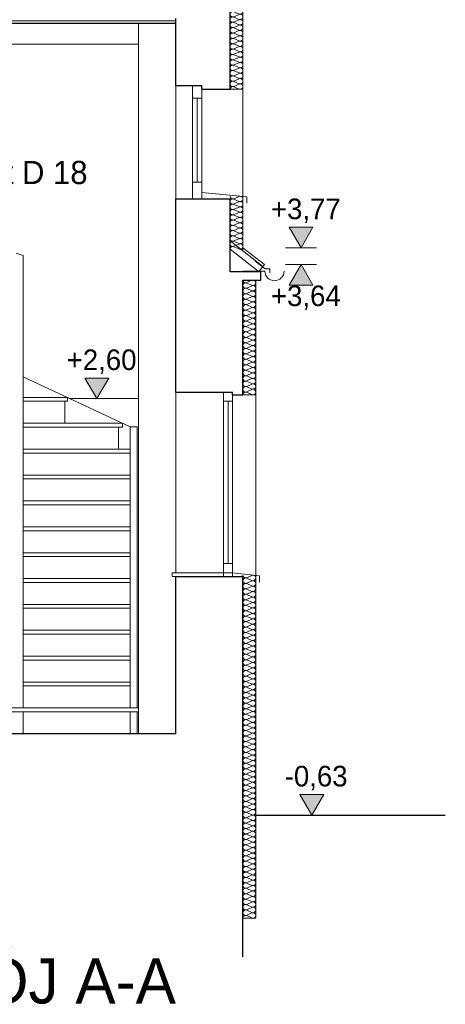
# Model space of a CAD drawing. Extents: x -623047 to -259286, y -27077 to 153279.
# Tile 4 of 190: x -606392 to -603088, y -14428 to -6790. Entities that reach past the tile are written whole.
import ezdxf

# ---------------------------------------------------------------- set-up
doc = ezdxf.new("R2010")
doc.units = 0
doc.header["$MEASUREMENT"] = 0
for name, color, linetype, lineweight in [('0_Nr_Pióra__21', 7, 'Continuous', 9), ('0_Nr_Pióra__5', 7, 'Continuous', 13), ('Arch opisy_Nr_Pióra__21', 7, 'Continuous', 9), ('INWENT BALUSTRADY_Nr_Pióra__21', 7, 'Continuous', 9), ('INWENT DACH_Nr_Pióra__21', 7, 'Continuous', 9), ('INWENT KONST. DREWNIANA_Nr_Pióra__1', 7, 'Continuous', 25), ('INWENT KONST. DREWNIANA_Nr_Pióra__21', 7, 'Continuous', 9), ('INWENT OPISY_Nr_Pióra__21', 7, 'Continuous', 9), ('INWENT RURY SPUSTOWE_Nr_Pióra__21', 7, 'Continuous', 9), ('INWENT TEREN_Nr_Pióra__1', 7, 'Continuous', 25), ('INWENT WYMIARY_Nr_Pióra__21', 7, 'Continuous', 9), ('INWENT. OKNA_Nr_Pióra__5', 7, 'Continuous', 13), ('INWENT.ŚCIANY_Nr_Pióra__1', 7, 'Continuous', 25), ('INWENT.ŚCIANY_Nr_Pióra__21', 7, 'Continuous', 9), ('Istniejące schody_Nr_Pióra__21', 7, 'Continuous', 9)]:
    doc.layers.add(name, color=color, linetype=linetype, lineweight=lineweight)
doc.layers.add('Inwent Izolacje', color=7, linetype='Continuous')
doc.layers.add('INWENT WYMIARY', color=7, linetype='Continuous')
for name, color, linetype, lineweight, true_color in [('Inwent Izolacje_Nr_Pióra__2', 7, 'Continuous', 13, 0x7f7f7f), ('INWENT.ŚCIANY_Nr_Pióra__3', 7, 'Continuous', 13, 0xff6600), ('Istniejące schody_Nr_Pióra__102', 7, 'Continuous', 9, 0xb4b4b4)]:
    doc.layers.add(name, color=color, linetype=linetype, lineweight=lineweight, true_color=true_color)
doc.styles.add('GENERATED_STYLE_2', font='txt')
doc.styles.add('GENERATED_STYLE_4', font='txt')
doc.styles.add('GENERATED_STYLE_6', font='txt')
doc.dimstyles.new('GENERATED_STYLE__5', dxfattribs={"dimtxt": 160.000002, "dimasz": 110.144928, "dimexe": 0.18, "dimexo": 40, "dimgap": 0.09, "dimtad": 1, "dimtih": 1, "dimtoh": 1, "dimdec": 0, "dimzin": 0, "dimdsep": 46, "dimtxsty": 'GENERATED_STYLE_2', "dimblk": 'ARROWHEAD_5', "dimblk1": 'ARROWHEAD_5', "dimblk2": 'ARROWHEAD_5', "dimcen": 0.09, "dimclrd": 7, "dimclre": 7, "dimclrt": 7, "dimazin": 0, "dimtfac": 1, "dimtdec": 4, "dimtmove": 2, "dimatfit": 3, "dimfxl": 0, "dimtolj": 1, "dimtzin": 0, "dimarcsym": 0})

# ---------------------------------------------------------------- blocks, each defined once
blk = doc.blocks.new('Izolacja cieplna 14_88', base_point=(-604659, -12959.6))
at = {"layer": 'Inwent Izolacje_Nr_Pióra__2', "linetype": 'Continuous'}
for p, q in [((-604588.8, -12961.4), (-604629.2, -12978.9)), ((-604629.2, -12982.4), (-604588.8, -13000)), ((-604588.8, -13003.5), (-604629.2, -13021)), ((-604629.2, -13024.5), (-604588.8, -13042.1)), ((-604588.8, -13045.6), (-604629.2, -13063.1)), ((-604629.2, -13066.6), (-604588.8, -13084.2)), ((-604588.8, -13087.7), (-604629.2, -13105.2)), ((-604629.2, -13108.8), (-604588.8, -13126.3)), ((-604588.8, -13129.8), (-604629.2, -13147.3)), ((-604629.2, -13150.9), (-604588.8, -13168.4)), ((-604588.8, -13171.9), (-604629.2, -13189.4)), ((-604629.2, -13193), (-604588.8, -13210.5)), ((-604588.8, -13214), (-604629.2, -13231.5)), ((-604629.2, -13235.1), (-604588.8, -13252.6)), ((-604588.8, -13256.1), (-604629.2, -13273.6)), ((-604629.2, -13277.2), (-604588.8, -13294.7)), ((-604588.8, -13298.2), (-604629.2, -13315.7)), ((-604629.2, -13319.3), (-604588.8, -13336.8)), ((-604588.8, -13340.3), (-604629.2, -13357.8)), ((-604629.2, -13361.4), (-604588.8, -13378.9)), ((-604588.8, -13382.4), (-604629.2, -13400)), ((-604629.2, -13403.5), (-604588.8, -13421)), ((-604588.8, -13424.5), (-604629.2, -13442.1)), ((-604629.2, -13445.6), (-604588.8, -13463.1)), ((-604588.8, -13466.6), (-604629.2, -13484.2)), ((-604629.2, -13487.7), (-604588.8, -13505.2)), ((-604588.8, -13508.8), (-604629.2, -13526.3)), ((-604629.2, -13529.8), (-604588.8, -13547.3)), ((-604588.8, -13550.9), (-604629.2, -13568.4)), ((-604629.2, -13571.9), (-604588.8, -13589.4)), ((-604588.8, -13593), (-604629.2, -13610.5)), ((-604629.2, -13614), (-604588.8, -13631.5)), ((-604588.8, -13635.1), (-604629.2, -13652.6)), ((-604629.2, -13656.1), (-604588.8, -13673.6)), ((-604588.8, -13677.2), (-604629.2, -13694.7)), ((-604629.2, -13698.2), (-604588.8, -13715.7)), ((-604588.8, -13719.3), (-604629.2, -13736.8)), ((-604629.2, -13740.3), (-604588.8, -13757.8))]:
    blk.add_line(p, q, dxfattribs=at)
for centre, start_param, end_param in [((-604637.8, -13001.7), 1.158004, 5.125183), ((-604637.8, -12959.6), 3.141593, 5.125182), ((-604580.3, -12980.7), 4.299595, 8.266775), ((-604637.8, -13043.8), 1.158004, 5.125183), ((-604580.3, -13022.8), 4.299595, 8.266775), ((-604580.3, -13064.9), 4.299595, 8.266775), ((-604637.8, -13085.9), 1.158004, 5.125183), ((-604637.8, -13128), 1.158004, 5.125183), ((-604580.3, -13107), 4.299595, 8.266775), ((-604580.3, -13149.1), 4.299595, 8.266775), ((-604637.8, -13170.1), 1.158004, 5.125183), ((-604637.8, -13212.2), 1.158004, 5.125183), ((-604580.3, -13191.2), 4.299595, 8.266775), ((-604580.3, -13233.3), 4.299595, 8.266775), ((-604637.8, -13254.4), 1.158004, 5.125183), ((-604637.8, -13296.5), 1.158004, 5.125183), ((-604580.3, -13275.4), 4.299595, 8.266775), ((-604637.8, -13338.6), 1.158004, 5.125183), ((-604637.8, -13380.7), 1.158004, 5.125183), ((-604580.3, -13317.5), 4.299595, 8.266775), ((-604580.3, -13359.6), 4.299595, 8.266775), ((-604637.8, -13422.8), 1.158004, 5.125183), ((-604637.8, -13464.9), 1.158004, 5.125183), ((-604580.3, -13401.7), 4.299595, 8.266775), ((-604580.3, -13443.8), 4.299595, 8.266775), ((-604637.8, -13507), 1.158004, 5.125183), ((-604580.3, -13485.9), 4.299595, 8.266775), ((-604580.3, -13528), 4.299595, 8.266775), ((-604637.8, -13549.1), 1.158004, 5.125183), ((-604637.8, -13591.2), 1.158004, 5.125183), ((-604580.3, -13570.1), 4.299595, 8.266775), ((-604580.3, -13612.2), 4.299595, 8.266775), ((-604637.8, -13633.3), 1.158004, 5.125183), ((-604637.8, -13675.4), 1.158004, 5.125183), ((-604580.3, -13654.4), 4.299595, 8.266775), ((-604637.8, -13717.5), 1.158004, 5.125183), ((-604637.8, -13759.6), 1.158004, 3.141593), ((-604580.3, -13696.5), 4.299595, 8.266775), ((-604580.3, -13738.6), 4.299595, 8.266775)]:
    blk.add_ellipse(centre, major_axis=(21.3, 0), ratio=0.989883, start_param=start_param, end_param=end_param, dxfattribs=at)
blk = doc.blocks.new('Izolacja cieplna 14_89', base_point=(-604659, -11099.6))
at = {"layer": 'Inwent Izolacje_Nr_Pióra__2', "linetype": 'Continuous'}
for p, q in [((-604588.8, -11101.4), (-604629.2, -11119)), ((-604629.2, -11122.5), (-604588.8, -11140.1)), ((-604588.8, -11143.7), (-604629.2, -11161.2)), ((-604629.2, -11164.8), (-604588.8, -11182.4)), ((-604588.8, -11185.9), (-604629.2, -11203.5)), ((-604629.2, -11207.1), (-604588.8, -11224.7)), ((-604588.8, -11228.2), (-604629.2, -11245.8)), ((-604629.2, -11249.3), (-604588.8, -11266.9)), ((-604588.8, -11270.5), (-604629.2, -11288.1)), ((-604629.2, -11291.6), (-604588.8, -11309.2)), ((-604588.8, -11312.8), (-604629.2, -11330.3)), ((-604629.2, -11333.9), (-604588.8, -11351.5)), ((-604588.8, -11355), (-604629.2, -11372.6)), ((-604629.2, -11376.2), (-604588.8, -11393.7)), ((-604588.8, -11397.3), (-604629.2, -11414.9)), ((-604629.2, -11418.4), (-604588.8, -11436)), ((-604588.8, -11439.6), (-604629.2, -11457.2)), ((-604629.2, -11460.7), (-604588.8, -11478.3)), ((-604588.8, -11481.8), (-604629.2, -11499.4)), ((-604629.2, -11503), (-604588.8, -11520.6)), ((-604588.8, -11524.1), (-604629.2, -11541.7)), ((-604629.2, -11545.3), (-604588.8, -11562.8)), ((-604588.8, -11566.4), (-604629.2, -11584)), ((-604629.2, -11587.5), (-604588.8, -11605.1)), ((-604588.8, -11608.7), (-604629.2, -11626.2)), ((-604629.2, -11629.8), (-604588.8, -11647.4)), ((-604588.8, -11650.9), (-604629.2, -11668.5)), ((-604629.2, -11672.1), (-604588.8, -11689.7)), ((-604588.8, -11693.2), (-604629.2, -11710.8)), ((-604629.2, -11714.3), (-604588.8, -11731.9)), ((-604588.8, -11735.5), (-604629.2, -11753.1)), ((-604629.2, -11756.6), (-604588.8, -11774.2)), ((-604588.8, -11777.8), (-604629.2, -11795.3)), ((-604629.2, -11798.9), (-604588.8, -11816.5)), ((-604588.8, -11820), (-604629.2, -11837.6)), ((-604629.2, -11841.2), (-604588.8, -11858.7)), ((-604588.8, -11862.3), (-604629.2, -11879.9)), ((-604629.2, -11883.4), (-604588.8, -11901)), ((-604588.8, -11904.6), (-604629.2, -11922.2)), ((-604629.2, -11925.7), (-604588.8, -11943.3)), ((-604588.8, -11946.8), (-604629.2, -11964.4)), ((-604629.2, -11968), (-604588.8, -11985.6)), ((-604588.8, -11989.1), (-604629.2, -12006.7)), ((-604629.2, -12010.3), (-604588.8, -12027.8)), ((-604588.8, -12031.4), (-604629.2, -12049)), ((-604629.2, -12052.5), (-604588.8, -12070.1)), ((-604588.8, -12073.7), (-604629.2, -12091.2)), ((-604629.2, -12094.8), (-604588.8, -12112.4)), ((-604588.8, -12115.9), (-604629.2, -12133.5)), ((-604629.2, -12137.1), (-604588.8, -12154.7)), ((-604588.8, -12158.2), (-604629.2, -12175.8)), ((-604629.2, -12179.3), (-604588.8, -12196.9)), ((-604588.8, -12200.5), (-604629.2, -12218.1)), ((-604629.2, -12221.6), (-604588.8, -12239.2)), ((-604588.8, -12242.8), (-604629.2, -12260.3)), ((-604629.2, -12263.9), (-604588.8, -12281.5)), ((-604588.8, -12285), (-604629.2, -12302.6)), ((-604629.2, -12306.2), (-604588.8, -12323.7)), ((-604588.8, -12327.3), (-604629.2, -12344.9)), ((-604629.2, -12348.4), (-604588.8, -12366)), ((-604588.8, -12369.6), (-604629.2, -12387.2)), ((-604629.2, -12390.7), (-604588.8, -12408.3)), ((-604588.8, -12411.8), (-604629.2, -12429.4)), ((-604629.2, -12433), (-604588.8, -12450.6)), ((-604588.8, -12454.1), (-604629.2, -12471.7)), ((-604629.2, -12475.3), (-604588.8, -12492.8)), ((-604588.8, -12496.4), (-604629.2, -12514)), ((-604629.2, -12517.5), (-604588.8, -12535.1)), ((-604588.8, -12538.7), (-604629.2, -12556.2)), ((-604629.2, -12559.8), (-604588.8, -12577.4)), ((-604588.8, -12580.9), (-604629.2, -12598.5)), ((-604629.2, -12602.1), (-604588.8, -12619.7)), ((-604588.8, -12623.2), (-604629.2, -12640.8)), ((-604629.2, -12644.3), (-604588.8, -12661.9)), ((-604588.8, -12665.5), (-604629.2, -12683.1)), ((-604629.2, -12686.6), (-604588.8, -12704.2)), ((-604588.8, -12707.8), (-604629.2, -12725.3)), ((-604629.2, -12728.9), (-604588.8, -12746.5)), ((-604588.8, -12750), (-604629.2, -12767.6)), ((-604629.2, -12771.2), (-604588.8, -12788.7)), ((-604588.8, -12792.3), (-604629.2, -12809.9)), ((-604629.2, -12813.4), (-604588.8, -12831)), ((-604588.8, -12834.6), (-604629.2, -12852.2)), ((-604629.2, -12855.7), (-604588.8, -12873.3)), ((-604588.8, -12876.8), (-604629.2, -12894.4)), ((-604629.2, -12898), (-604588.8, -12915.6)), ((-604588.8, -12919.1), (-604629.2, -12936.7)), ((-604629.2, -12940.3), (-604588.8, -12957.8))]:
    blk.add_line(p, q, dxfattribs=at)
for centre, start_param, end_param in [((-604637.8, -11141.9), 1.158004, 5.125183), ((-604637.8, -11099.6), 3.141593, 5.125182), ((-604580.3, -11120.8), 4.299595, 8.266775), ((-604580.3, -11163), 4.299595, 8.266775), ((-604637.8, -11184.2), 1.158004, 5.125183), ((-604637.8, -11226.4), 1.158004, 5.125183), ((-604580.3, -11205.3), 4.299595, 8.266775), ((-604580.3, -11247.6), 4.299595, 8.266775), ((-604637.8, -11268.7), 1.158004, 5.125183), ((-604637.8, -11311), 1.158004, 5.125183), ((-604580.3, -11289.8), 4.299595, 8.266775), ((-604637.8, -11353.3), 1.158004, 5.125183), ((-604637.8, -11395.5), 1.158004, 5.125183), ((-604580.3, -11332.1), 4.299595, 8.266775), ((-604580.3, -11374.4), 4.299595, 8.266775), ((-604637.8, -11437.8), 1.158004, 5.125183), ((-604637.8, -11480.1), 1.158004, 5.125183), ((-604580.3, -11416.7), 4.299595, 8.266775), ((-604580.3, -11458.9), 4.299595, 8.266775), ((-604637.8, -11522.3), 1.158004, 5.125183), ((-604580.3, -11501.2), 4.299595, 8.266775), ((-604580.3, -11543.5), 4.299595, 8.266775), ((-604637.8, -11564.6), 1.158004, 5.125183), ((-604637.8, -11606.9), 1.158004, 5.125183), ((-604580.3, -11585.8), 4.299595, 8.266775), ((-604580.3, -11628), 4.299595, 8.266775), ((-604637.8, -11649.2), 1.158004, 5.125183), ((-604637.8, -11691.4), 1.158004, 5.125183), ((-604580.3, -11670.3), 4.299595, 8.266775), ((-604637.8, -11733.7), 1.158004, 5.125183), ((-604637.8, -11776), 1.158004, 5.125183), ((-604580.3, -11712.6), 4.299595, 8.266775), ((-604580.3, -11754.8), 4.299595, 8.266775), ((-604637.8, -11818.3), 1.158004, 5.125183), ((-604637.8, -11860.5), 1.158004, 5.125183), ((-604580.3, -11797.1), 4.299595, 8.266775), ((-604580.3, -11839.4), 4.299595, 8.266775), ((-604637.8, -11902.8), 1.158004, 5.125183), ((-604580.3, -11881.7), 4.299595, 8.266775), ((-604580.3, -11923.9), 4.299595, 8.266775), ((-604637.8, -11945.1), 1.158004, 5.125183), ((-604637.8, -11987.3), 1.158004, 5.125183), ((-604580.3, -11966.2), 4.299595, 8.266775), ((-604580.3, -12008.5), 4.299595, 8.266775), ((-604637.8, -12029.6), 1.158004, 5.125183), ((-604637.8, -12071.9), 1.158004, 5.125183), ((-604580.3, -12050.8), 4.299595, 8.266775), ((-604637.8, -12114.2), 1.158004, 5.125183), ((-604637.8, -12156.4), 1.158004, 5.125183), ((-604580.3, -12093), 4.299595, 8.266775), ((-604580.3, -12135.3), 4.299595, 8.266775), ((-604637.8, -12198.7), 1.158004, 5.125183), ((-604637.8, -12241), 1.158004, 5.125183), ((-604580.3, -12177.6), 4.299595, 8.266775), ((-604580.3, -12219.8), 4.299595, 8.266775), ((-604637.8, -12283.3), 1.158004, 5.125183), ((-604580.3, -12262.1), 4.299595, 8.266775), ((-604580.3, -12304.4), 4.299595, 8.266775), ((-604637.8, -12325.5), 1.158004, 5.125183), ((-604637.8, -12367.8), 1.158004, 5.125183), ((-604580.3, -12346.7), 4.299595, 8.266775), ((-604580.3, -12388.9), 4.299595, 8.266775), ((-604637.8, -12410.1), 1.158004, 5.125183), ((-604637.8, -12452.3), 1.158004, 5.125183), ((-604580.3, -12431.2), 4.299595, 8.266775), ((-604580.3, -12473.5), 4.299595, 8.266775), ((-604637.8, -12494.6), 1.158004, 5.125183), ((-604637.8, -12536.9), 1.158004, 5.125183), ((-604580.3, -12515.8), 4.299595, 8.266775), ((-604637.8, -12579.2), 1.158004, 5.125183), ((-604637.8, -12621.4), 1.158004, 5.125183), ((-604580.3, -12558), 4.299595, 8.266775), ((-604580.3, -12600.3), 4.299595, 8.266775), ((-604637.8, -12663.7), 1.158004, 5.125183), ((-604580.3, -12642.6), 4.299595, 8.266775), ((-604580.3, -12684.8), 4.299595, 8.266775), ((-604637.8, -12706), 1.158004, 5.125183), ((-604637.8, -12748.3), 1.158004, 5.125183), ((-604580.3, -12727.1), 4.299595, 8.266775), ((-604580.3, -12769.4), 4.299595, 8.266775), ((-604637.8, -12790.5), 1.158004, 5.125183), ((-604637.8, -12832.8), 1.158004, 5.125183), ((-604580.3, -12811.7), 4.299595, 8.266775), ((-604580.3, -12853.9), 4.299595, 8.266775), ((-604637.8, -12875.1), 1.158004, 5.125183), ((-604637.8, -12917.3), 1.158004, 5.125183), ((-604580.3, -12896.2), 4.299595, 8.266775), ((-604637.8, -12959.6), 1.158004, 3.141593), ((-604580.3, -12938.5), 4.299595, 8.266775)]:
    blk.add_ellipse(centre, major_axis=(21.3, 0), ratio=0.99382, start_param=start_param, end_param=end_param, dxfattribs=at)
blk = doc.blocks.new('Izolacja cieplna 14_90', base_point=(-604659, -8809.6))
at = {"layer": 'Inwent Izolacje_Nr_Pióra__2', "linetype": 'Continuous'}
for p, q in [((-604588.8, -8811.4), (-604629.2, -8829)), ((-604629.2, -8832.6), (-604588.8, -8850.2)), ((-604588.8, -8853.8), (-604629.2, -8871.4)), ((-604629.2, -8875), (-604588.8, -8892.6)), ((-604588.8, -8896.2), (-604629.2, -8913.8)), ((-604629.2, -8917.3), (-604588.8, -8935)), ((-604588.8, -8938.5), (-604629.2, -8956.2)), ((-604629.2, -8959.7), (-604588.8, -8977.4)), ((-604588.8, -8980.9), (-604629.2, -8998.5)), ((-604629.2, -9002.1), (-604588.8, -9019.7)), ((-604588.8, -9023.3), (-604629.2, -9040.9)), ((-604629.2, -9044.5), (-604588.8, -9062.1)), ((-604588.8, -9065.7), (-604629.2, -9083.3)), ((-604629.2, -9086.9), (-604588.8, -9104.5)), ((-604588.8, -9108.1), (-604629.2, -9125.7)), ((-604629.2, -9129.3), (-604588.8, -9146.9)), ((-604588.8, -9150.4), (-604629.2, -9168.1)), ((-604629.2, -9171.6), (-604588.8, -9189.3)), ((-604588.8, -9192.8), (-604629.2, -9210.5)), ((-604629.2, -9214), (-604588.8, -9231.6)), ((-604588.8, -9235.2), (-604629.2, -9252.8)), ((-604629.2, -9256.4), (-604588.8, -9274)), ((-604588.8, -9277.6), (-604629.2, -9295.2)), ((-604629.2, -9298.8), (-604588.8, -9316.4)), ((-604588.8, -9320), (-604629.2, -9337.6)), ((-604629.2, -9341.2), (-604588.8, -9358.8)), ((-604588.8, -9362.3), (-604629.2, -9380)), ((-604629.2, -9383.5), (-604588.8, -9401.2)), ((-604588.8, -9404.7), (-604629.2, -9422.4)), ((-604629.2, -9425.9), (-604588.8, -9443.5)), ((-604588.8, -9447.1), (-604629.2, -9464.7)), ((-604629.2, -9468.3), (-604588.8, -9485.9)), ((-604588.8, -9489.5), (-604629.2, -9507.1)), ((-604629.2, -9510.7), (-604588.8, -9528.3)), ((-604588.8, -9531.9), (-604629.2, -9549.5)), ((-604629.2, -9553.1), (-604588.8, -9570.7)), ((-604588.8, -9574.3), (-604629.2, -9591.9)), ((-604629.2, -9595.4), (-604588.8, -9613.1)), ((-604588.8, -9616.6), (-604629.2, -9634.3)), ((-604629.2, -9637.8), (-604588.8, -9655.5)), ((-604588.8, -9659), (-604629.2, -9676.6)), ((-604629.2, -9680.2), (-604588.8, -9697.8))]:
    blk.add_line(p, q, dxfattribs=at)
for centre, start_param, end_param in [((-604637.8, -8852), 1.158004, 5.125183), ((-604637.8, -8809.6), 3.141593, 5.125182), ((-604580.3, -8830.8), 4.299595, 8.266775), ((-604580.3, -8873.2), 4.299595, 8.266775), ((-604637.8, -8894.4), 1.158004, 5.125183), ((-604637.8, -8936.8), 1.158004, 5.125183), ((-604580.3, -8915.6), 4.299595, 8.266775), ((-604580.3, -8957.9), 4.299595, 8.266775), ((-604637.8, -8979.1), 1.158004, 5.125183), ((-604637.8, -9021.5), 1.158004, 5.125183), ((-604580.3, -9000.3), 4.299595, 8.266775), ((-604637.8, -9063.9), 1.158004, 5.125183), ((-604637.8, -9106.3), 1.158004, 5.125183), ((-604580.3, -9042.7), 4.299595, 8.266775), ((-604580.3, -9085.1), 4.299595, 8.266775), ((-604637.8, -9148.7), 1.158004, 5.125183), ((-604580.3, -9127.5), 4.299595, 8.266775), ((-604580.3, -9169.9), 4.299595, 8.266775), ((-604637.8, -9191), 1.158004, 5.125183), ((-604637.8, -9233.4), 1.158004, 5.125183), ((-604580.3, -9212.2), 4.299595, 8.266775), ((-604580.3, -9254.6), 4.299595, 8.266775), ((-604637.8, -9275.8), 1.158004, 5.125183), ((-604637.8, -9318.2), 1.158004, 5.125183), ((-604580.3, -9297), 4.299595, 8.266775), ((-604580.3, -9339.4), 4.299595, 8.266775), ((-604637.8, -9360.6), 1.158004, 5.125183), ((-604637.8, -9402.9), 1.158004, 5.125183), ((-604580.3, -9381.8), 4.299595, 8.266775), ((-604637.8, -9445.3), 1.158004, 5.125183), ((-604637.8, -9487.7), 1.158004, 5.125183), ((-604580.3, -9424.1), 4.299595, 8.266775), ((-604580.3, -9466.5), 4.299595, 8.266775), ((-604637.8, -9530.1), 1.158004, 5.125183), ((-604580.3, -9508.9), 4.299595, 8.266775), ((-604580.3, -9551.3), 4.299595, 8.266775), ((-604637.8, -9572.5), 1.158004, 5.125183), ((-604637.8, -9614.9), 1.158004, 5.125183), ((-604580.3, -9593.7), 4.299595, 8.266775), ((-604580.3, -9636), 4.299595, 8.266775), ((-604637.8, -9657.2), 1.158004, 5.125183), ((-604637.8, -9699.6), 1.158004, 3.141593), ((-604580.3, -9678.4), 4.299595, 8.266775)]:
    blk.add_ellipse(centre, major_axis=(21.3, 0), ratio=0.996364, start_param=start_param, end_param=end_param, dxfattribs=at)
blk = doc.blocks.new('Izolacja cieplna 14_91', base_point=(-604759, -8159.6))
at = {"layer": 'Inwent Izolacje_Nr_Pióra__2', "linetype": 'Continuous'}
for p, q in [((-604688.8, -8161.3), (-604729.2, -8178.4)), ((-604729.2, -8181.8), (-604688.8, -8198.9)), ((-604688.8, -8202.3), (-604729.2, -8219.4)), ((-604729.2, -8222.8), (-604688.8, -8239.9)), ((-604688.8, -8243.3), (-604729.2, -8260.4)), ((-604729.2, -8263.8), (-604688.8, -8280.9)), ((-604688.8, -8284.3), (-604729.2, -8301.4)), ((-604729.2, -8304.8), (-604688.8, -8321.9)), ((-604688.8, -8325.3), (-604729.2, -8342.4)), ((-604729.2, -8345.8), (-604688.8, -8362.9)), ((-604688.8, -8366.3), (-604729.2, -8383.4)), ((-604729.2, -8386.8), (-604688.8, -8403.9)), ((-604688.8, -8407.3), (-604729.2, -8424.4)), ((-604729.2, -8427.8), (-604688.8, -8444.9)), ((-604688.8, -8448.3), (-604729.2, -8465.4)), ((-604729.2, -8468.8), (-604688.8, -8485.9)), ((-604688.8, -8489.3), (-604729.2, -8506.4)), ((-604729.2, -8509.8), (-604688.8, -8526.9)), ((-604688.8, -8530.3), (-604729.2, -8547.4)), ((-604729.2, -8550.8), (-604688.8, -8567.9))]:
    blk.add_line(p, q, dxfattribs=at)
for centre, start_param, end_param in [((-604737.8, -8159.6), 3.141593, 5.125182), ((-604680.3, -8180.1), 4.299595, 8.266775), ((-604737.8, -8200.6), 1.158004, 5.125183), ((-604737.8, -8241.6), 1.158004, 5.125183), ((-604680.3, -8221.1), 4.299595, 8.266775), ((-604680.3, -8262.1), 4.299595, 8.266775), ((-604737.8, -8282.6), 1.158004, 5.125183), ((-604737.8, -8323.6), 1.158004, 5.125183), ((-604680.3, -8303.1), 4.299595, 8.266775), ((-604680.3, -8344.1), 4.299595, 8.266775), ((-604737.8, -8364.6), 1.158004, 5.125183), ((-604737.8, -8405.6), 1.158004, 5.125183), ((-604680.3, -8385.1), 4.299595, 8.266775), ((-604737.8, -8446.6), 1.158004, 5.125183), ((-604737.8, -8487.6), 1.158004, 5.125183), ((-604680.3, -8426.1), 4.299595, 8.266775), ((-604680.3, -8467.1), 4.299595, 8.266775), ((-604737.8, -8528.6), 1.158004, 5.125183), ((-604737.8, -8569.6), 1.158004, 3.141593), ((-604680.3, -8508.1), 4.299595, 8.266775), ((-604680.3, -8549.1), 4.299595, 8.266775)]:
    blk.add_ellipse(centre, major_axis=(21.3, 0), ratio=0.963898, start_param=start_param, end_param=end_param, dxfattribs=at)
blk = doc.blocks.new('Izolacja cieplna 14_92', base_point=(-604759, -6539.6))
at = {"layer": 'Inwent Izolacje_Nr_Pióra__2', "linetype": 'Continuous'}
for p, q in [((-604688.8, -6541.4), (-604729.2, -6558.7)), ((-604729.2, -6562.2), (-604688.8, -6579.4)), ((-604688.8, -6582.9), (-604729.2, -6600.2)), ((-604729.2, -6603.7), (-604688.8, -6621)), ((-604688.8, -6624.5), (-604729.2, -6641.8)), ((-604729.2, -6645.3), (-604688.8, -6662.6)), ((-604688.8, -6666.1), (-604729.2, -6683.4)), ((-604729.2, -6686.9), (-604688.8, -6704.2)), ((-604688.8, -6707.7), (-604729.2, -6725)), ((-604729.2, -6728.5), (-604688.8, -6745.8)), ((-604688.8, -6749.3), (-604729.2, -6766.6)), ((-604729.2, -6770), (-604688.8, -6787.3)), ((-604688.8, -6790.8), (-604729.2, -6808.1)), ((-604729.2, -6811.6), (-604688.8, -6828.9)), ((-604688.8, -6832.4), (-604729.2, -6849.7)), ((-604729.2, -6853.2), (-604688.8, -6870.5)), ((-604688.8, -6874), (-604729.2, -6891.3)), ((-604729.2, -6894.8), (-604688.8, -6912.1)), ((-604688.8, -6915.6), (-604729.2, -6932.9)), ((-604729.2, -6936.4), (-604688.8, -6953.7)), ((-604688.8, -6957.2), (-604729.2, -6974.4)), ((-604729.2, -6977.9), (-604688.8, -6995.2)), ((-604688.8, -6998.7), (-604729.2, -7016)), ((-604729.2, -7019.5), (-604688.8, -7036.8)), ((-604688.8, -7040.3), (-604729.2, -7057.6)), ((-604729.2, -7061.1), (-604688.8, -7078.4)), ((-604688.8, -7081.9), (-604729.2, -7099.2)), ((-604729.2, -7102.7), (-604688.8, -7120)), ((-604688.8, -7123.5), (-604729.2, -7140.8)), ((-604729.2, -7144.3), (-604688.8, -7161.6)), ((-604688.8, -7165), (-604729.2, -7182.3)), ((-604729.2, -7185.8), (-604688.8, -7203.1)), ((-604688.8, -7206.6), (-604729.2, -7223.9)), ((-604729.2, -7227.4), (-604688.8, -7244.7)), ((-604688.8, -7248.2), (-604729.2, -7265.5)), ((-604729.2, -7269), (-604688.8, -7286.3)), ((-604688.8, -7289.8), (-604729.2, -7307.1)), ((-604729.2, -7310.6), (-604688.8, -7327.9))]:
    blk.add_line(p, q, dxfattribs=at)
for centre, start_param, end_param in [((-604737.8, -6581.2), 1.158004, 5.125183), ((-604737.8, -6539.6), 3.141593, 5.125182), ((-604680.3, -6560.4), 4.299595, 8.266775), ((-604737.8, -6622.8), 1.158004, 5.125183), ((-604737.8, -6664.4), 1.158004, 5.125183), ((-604680.3, -6602), 4.299595, 8.266775), ((-604680.3, -6643.6), 4.299595, 8.266775), ((-604737.8, -6705.9), 1.158004, 5.125183), ((-604680.3, -6685.1), 4.299595, 8.266775), ((-604680.3, -6726.7), 4.299595, 8.266775), ((-604737.8, -6747.5), 1.158004, 5.125183), ((-604737.8, -6789.1), 1.158004, 5.125183), ((-604680.3, -6768.3), 4.299595, 8.266775), ((-604680.3, -6809.9), 4.299595, 8.266775), ((-604737.8, -6830.7), 1.158004, 5.125183), ((-604737.8, -6872.2), 1.158004, 5.125183), ((-604680.3, -6851.5), 4.299595, 8.266775), ((-604680.3, -6893), 4.299595, 8.266775), ((-604737.8, -6913.8), 1.158004, 5.125183), ((-604737.8, -6955.4), 1.158004, 5.125183), ((-604680.3, -6934.6), 4.299595, 8.266775), ((-604737.8, -6997), 1.158004, 5.125183), ((-604737.8, -7038.6), 1.158004, 5.125183), ((-604680.3, -6976.2), 4.299595, 8.266775), ((-604680.3, -7017.8), 4.299595, 8.266775), ((-604737.8, -7080.1), 1.158004, 5.125183), ((-604737.8, -7121.7), 1.158004, 5.125183), ((-604680.3, -7059.4), 4.299595, 8.266775), ((-604680.3, -7100.9), 4.299595, 8.266775), ((-604737.8, -7163.3), 1.158004, 5.125183), ((-604680.3, -7142.5), 4.299595, 8.266775), ((-604680.3, -7184.1), 4.299595, 8.266775), ((-604737.8, -7204.9), 1.158004, 5.125183), ((-604737.8, -7246.5), 1.158004, 5.125183), ((-604680.3, -7225.7), 4.299595, 8.266775), ((-604680.3, -7267.2), 4.299595, 8.266775), ((-604737.8, -7288), 1.158004, 5.125183), ((-604737.8, -7329.6), 1.158004, 3.141593), ((-604680.3, -7308.8), 4.299595, 8.266775)]:
    blk.add_ellipse(centre, major_axis=(21.3, 0), ratio=0.977509, start_param=start_param, end_param=end_param, dxfattribs=at)
blk = doc.blocks.new('Wymiary_36', base_point=(-605792.7, -9729.6))
at = {"layer": 'INWENT WYMIARY_Nr_Pióra__21', "linetype": 'Continuous'}
blk.add_hatch(color=256, dxfattribs=at).paths.add_polyline_path([(-605792.7, -9729.6), (-605885.5, -9569.6), (-605699.9, -9569.6)], flags=0)
for p, q in [((-605792.7, -9729.6), (-605885.5, -9569.6)), ((-605885.5, -9569.6), (-605699.9, -9569.6)), ((-605699.9, -9569.6), (-605792.7, -9729.6)), ((-605792.7, -9729.6), (-605912.7, -9729.6)), ((-605792.7, -9729.6), (-605672.7, -9729.6))]:
    blk.add_line(p, q, dxfattribs=at)
at = {"layer": 'INWENT WYMIARY_Nr_Pióra__21', "insert": (-606026.2, -9537.6), "char_height": 160, "attachment_point": 7, "style": 'GENERATED_STYLE_2'}
blk.add_mtext('{+2,60}', dxfattribs=at)
blk = doc.blocks.new('Wymiary_38', base_point=(-604124.3, -12959.6))
at = {"layer": 'INWENT WYMIARY_Nr_Pióra__21', "linetype": 'Continuous'}
blk.add_hatch(color=256, dxfattribs=at).paths.add_polyline_path([(-604124.3, -12959.6), (-604217.1, -12799.6), (-604031.5, -12799.6)], flags=0)
for p, q in [((-604124.3, -12959.6), (-604217.1, -12799.6)), ((-604217.1, -12799.6), (-604031.5, -12799.6)), ((-604031.5, -12799.6), (-604124.3, -12959.6)), ((-604124.3, -12959.6), (-604244.3, -12959.6)), ((-604124.3, -12959.6), (-604004.3, -12959.6))]:
    blk.add_line(p, q, dxfattribs=at)
at = {"layer": 'INWENT WYMIARY_Nr_Pióra__21', "insert": (-604334.4, -12767.6), "char_height": 160, "attachment_point": 7, "style": 'GENERATED_STYLE_2'}
blk.add_mtext('{-0,63}', dxfattribs=at)
blk = doc.blocks.new('Wymiary_128', base_point=(-604208, -8689.4))
at = {"layer": 'INWENT WYMIARY_Nr_Pióra__21', "linetype": 'Continuous'}
blk.add_hatch(color=256, dxfattribs=at).paths.add_polyline_path([(-604208, -8689.4), (-604300.8, -8849.4), (-604115.2, -8849.4)], flags=0)
for p, q in [((-604208, -8689.4), (-604328, -8689.4)), ((-604208, -8689.4), (-604300.8, -8849.4)), ((-604208, -8689.4), (-604088, -8689.4)), ((-604115.2, -8849.4), (-604208, -8689.4)), ((-604300.8, -8849.4), (-604115.2, -8849.4))]:
    blk.add_line(p, q, dxfattribs=at)
at = {"layer": 'INWENT WYMIARY_Nr_Pióra__21', "insert": (-604441.4, -9041.4), "char_height": 160, "attachment_point": 7, "style": 'GENERATED_STYLE_2'}
blk.add_mtext('{+3,64}', dxfattribs=at)
blk = doc.blocks.new('Wymiary_129', base_point=(-604208, -8559.2))
at = {"layer": 'INWENT WYMIARY_Nr_Pióra__21', "linetype": 'Continuous'}
blk.add_hatch(color=256, dxfattribs=at).paths.add_polyline_path([(-604208, -8559.2), (-604300.8, -8399.2), (-604115.2, -8399.2)], flags=0)
for p, q in [((-604208, -8559.2), (-604300.8, -8399.2)), ((-604300.8, -8399.2), (-604115.2, -8399.2)), ((-604115.2, -8399.2), (-604208, -8559.2)), ((-604208, -8559.2), (-604328, -8559.2)), ((-604208, -8559.2), (-604088, -8559.2))]:
    blk.add_line(p, q, dxfattribs=at)
at = {"layer": 'INWENT WYMIARY_Nr_Pióra__21', "insert": (-604441.4, -8367.2), "char_height": 160, "attachment_point": 7, "style": 'GENERATED_STYLE_2'}
blk.add_mtext('{+3,77}', dxfattribs=at)
blk = doc.blocks.new('*D1404')
at = {"layer": '0_Nr_Pióra__5', "linetype": 'Continuous'}
for points in [[(-612130.7, -6296.7), (-612178.5, -6191.1), (-612119.3, -6181.3)], [(-612095.3, -6779.6), (-612067.2, -6892.1), (-612127.1, -6891.1)]]:
    blk.add_hatch(color=256, dxfattribs=at).paths.add_polyline_path(points, flags=0)
for p, q in [((-612178.5, -6191.1), (-612119.3, -6181.3)), ((-612130.7, -6296.7), (-612119.3, -6181.3)), ((-612130.7, -6296.7), (-612178.5, -6191.1)), ((-612509, -6352.4), (-612023.1, -6280.8)), ((-612095.3, -6779.6), (-612127.1, -6891.1)), ((-612095.3, -6779.6), (-612067.2, -6892.1)), ((-612067.2, -6892.1), (-612127.1, -6891.1))]:
    blk.add_line(p, q, dxfattribs=at)
for start, end in [(10.3217, 10.82439), (0, 8.38472), (357.56033, 358.06302)]:
    blk.add_arc((-615407.2, -6779.6), 3312, start, end, dxfattribs=at)
at = {"layer": '0_Nr_Pióra__21', "insert": (-611944.5, -6253.3), "char_height": 160, "attachment_point": 7, "style": 'GENERATED_STYLE_2'}
blk.add_mtext('{8,38°}', dxfattribs=at)
blk = doc.blocks.new('ARROWHEAD_5')
at = {"color": 0, "linetype": 'Continuous', "lineweight": 0}
blk.add_line((0, 0), (-1, 0), dxfattribs=at)
blk.add_solid([(-1, 0.2679), (0, 0), (-1, -0.2679), (-1, 0.2679)], dxfattribs=at)

msp = doc.modelspace()

# ---------------------------------------------------------------- linework, layer by layer
at = {"layer": 'INWENT BALUSTRADY_Nr_Pióra__21', "linetype": 'Continuous'}
msp.add_line((-605469, -9729.6), (-606001.8, -9729.6), dxfattribs=at)
at = {"layer": 'INWENT DACH_Nr_Pióra__21', "linetype": 'Continuous'}
for p, q in [((-604759, -8506.5), (-604504.8, -8705.1)), ((-604659, -8559.2), (-604492.5, -8689.4)), ((-604564.1, -8662.4), (-604486.2, -8723.3)), ((-604492.5, -8689.4), (-604531.7, -8739.6)), ((-604489, -8739.6), (-604659, -8739.6)), ((-604486.2, -8723.3), (-604449, -8723.3)), ((-604449, -8723.3), (-604449, -8753.3))]:
    msp.add_line(p, q, dxfattribs=at)
at = {"layer": 'INWENT KONST. DREWNIANA_Nr_Pióra__1', "linetype": 'Continuous'}
for p, q in [((-605179, -6819.6), (-614219, -6819.6)), ((-605179, -12329.6), (-614219, -12329.6))]:
    msp.add_line(p, q, dxfattribs=at)
at = {"layer": 'INWENT KONST. DREWNIANA_Nr_Pióra__21', "linetype": 'Continuous'}
for p, q in [((-605179, -6799.6), (-614219, -6799.6)), ((-605469, -6979.6), (-613929, -6979.6)), ((-604759, -8569.9), (-604541.8, -8739.6))]:
    msp.add_line(p, q, dxfattribs=at)
at = {"layer": 'INWENT RURY SPUSTOWE_Nr_Pióra__21', "linetype": 'Continuous'}
msp.add_arc((-604414, -8739.6), 75, 180, 0, dxfattribs=at)
at = {"layer": 'INWENT TEREN_Nr_Pióra__1', "linetype": 'Continuous'}
msp.add_line((-604559, -12959.6), (-603088.1, -12959.6), dxfattribs=at)
at = {"layer": 'INWENT. OKNA_Nr_Pióra__5', "linetype": 'Continuous'}
for p, q in [((-605049, -7299.6), (-605049, -8179.6)), ((-604979, -7299.6), (-605049, -7299.6)), ((-604979, -7299.6), (-604979, -8179.6)), ((-604979, -7399.6), (-605049, -7399.6)), ((-605014, -7399.6), (-605014, -8049.6)), ((-604979, -8049.6), (-605049, -8049.6)), ((-604979, -8129.6), (-604629, -8162.9)), ((-604979, -8169.6), (-604979, -8139.6)), ((-604629, -8162.9), (-604629, -8212.9)), ((-604979, -8179.6), (-605049, -8179.6)), ((-604809, -9679.6), (-604809, -11079.6)), ((-604739, -9679.6), (-604809, -9679.6)), ((-604739, -9679.6), (-604739, -11079.6)), ((-604739, -9749.6), (-604809, -9749.6)), ((-604774, -9749.6), (-604774, -11009.6)), ((-604739, -11009.6), (-604809, -11009.6)), ((-604809, -11079.6), (-605209, -11079.6)), ((-605209, -11079.6), (-605209, -11109.6)), ((-605209, -11109.6), (-604809, -11109.6)), ((-604809, -11109.6), (-604809, -11079.6)), ((-604739, -11079.6), (-604809, -11079.6)), ((-604739, -11109.6), (-604739, -11079.6)), ((-604739, -11079.6), (-604529, -11102.9)), ((-604529, -11102.9), (-604529, -11152.9))]:
    msp.add_line(p, q, dxfattribs=at)
at = {"layer": 'INWENT.ŚCIANY_Nr_Pióra__1', "linetype": 'Continuous'}
for p, q in [((-604759, -7329.6), (-604759, -6539.6)), ((-605179, -7299.6), (-605179, -6779.6)), ((-605179, -7299.6), (-604979, -7299.6)), ((-604979, -7329.6), (-604979, -7299.6)), ((-604979, -7329.6), (-604759, -7329.6)), ((-605179, -8179.6), (-604759, -8179.6)), ((-605179, -9679.6), (-605179, -8179.6)), ((-604759, -8744.6), (-604759, -8179.6)), ((-604519, -8744.6), (-604759, -8744.6)), ((-604519, -8809.6), (-604519, -8744.6)), ((-604659, -8809.6), (-604519, -8809.6)), ((-604659, -9699.6), (-604659, -8809.6)), ((-605179, -9679.6), (-604739, -9679.6)), ((-604739, -9699.6), (-604739, -9679.6)), ((-604739, -9699.6), (-604659, -9699.6)), ((-605179, -12329.6), (-605179, -11109.6)), ((-605179, -11109.6), (-604659, -11109.6)), ((-604659, -14059.6), (-604659, -11109.6))]:
    msp.add_line(p, q, dxfattribs=at)
at = {"layer": 'INWENT.ŚCIANY_Nr_Pióra__21', "linetype": 'Continuous'}
for p, q in [((-605469, -12329.6), (-605469, -6819.6)), ((-605179, -8179.6), (-605179, -7299.6)), ((-604659, -7329.6), (-604659, -8159.6)), ((-605179, -11079.6), (-605179, -9679.6)), ((-604559, -11099.6), (-604559, -9699.6))]:
    msp.add_line(p, q, dxfattribs=at)
at = {"layer": 'INWENT.ŚCIANY_Nr_Pióra__3', "linetype": 'Continuous'}
for p, q in [((-604659, -7329.6), (-604659, -6539.6)), ((-604759, -7329.6), (-604659, -7329.6)), ((-604659, -8584.6), (-604659, -8160.1)), ((-604559, -9699.6), (-604559, -8809.6)), ((-604659, -9699.6), (-604559, -9699.6)), ((-604559, -12959.6), (-604559, -11099.6)), ((-604559, -12959.6), (-604559, -13759.6)), ((-604559, -13759.6), (-604659, -13759.6))]:
    msp.add_line(p, q, dxfattribs=at)
at = {"layer": 'Istniejące schody_Nr_Pióra__102', "linetype": 'Continuous'}
for p, q in [((-606364, -8619.6), (-606419, -8599.6)), ((-606364, -8619.6), (-606364, -9921)), ((-605534, -9949.2), (-606364, -9559.5)), ((-606021.5, -9720.3), (-606364, -9720.3)), ((-606021.5, -9750.3), (-606364, -9750.3)), ((-606041.5, -9750.3), (-606041.5, -9921)), ((-606021.5, -9720.3), (-606021.5, -9750.3)), ((-606364, -9789.6), (-606364, -12128.9)), ((-605594, -9921), (-606364, -9921)), ((-605594, -9921), (-605594, -9951)), ((-605594, -9951), (-606364, -9951)), ((-605624, -9951), (-605624, -10121.8)), ((-605534, -9949.2), (-605534, -12128.9)), ((-605534, -9949.2), (-605479, -9949.2)), ((-605479, -9949.2), (-605479, -12128.9)), ((-605534, -10121.8), (-606364, -10121.8)), ((-605534, -10151.8), (-606364, -10151.8)), ((-605534, -10322.5), (-606364, -10322.5)), ((-605534, -10352.5), (-606364, -10352.5)), ((-605534, -10523.2), (-606364, -10523.2)), ((-605534, -10553.2), (-606364, -10553.2)), ((-605534, -10723.9), (-606364, -10723.9)), ((-605534, -10753.9), (-606364, -10753.9)), ((-605534, -10924.6), (-606364, -10924.6)), ((-605534, -10954.6), (-606364, -10954.6)), ((-605534, -11125.3), (-606364, -11125.3)), ((-605534, -11155.3), (-606364, -11155.3)), ((-605534, -11326), (-606364, -11326)), ((-605534, -11356), (-606364, -11356)), ((-605534, -11526.8), (-606364, -11526.8)), ((-605534, -11556.8), (-606364, -11556.8)), ((-605534, -11727.5), (-606364, -11727.5)), ((-605534, -11757.5), (-606364, -11757.5)), ((-605534, -11928.2), (-606364, -11928.2)), ((-605534, -11958.2), (-606364, -11958.2)), ((-605469, -12128.9), (-606469, -12128.9)), ((-605469, -12158.9), (-606469, -12158.9)), ((-606364, -12158.9), (-606364, -12329.6)), ((-606364, -12158.9), (-606364, -12329.6)), ((-605534, -12158.9), (-605534, -12329.6)), ((-605479, -12158.9), (-605479, -12329.6))]:
    msp.add_line(p, q, dxfattribs=at)
at = {"layer": 'Istniejące schody_Nr_Pióra__21', "linetype": 'Continuous'}
msp.add_line((-605534, -12329.6), (-606364, -12329.6), dxfattribs=at)

# ---------------------------------------------------------------- block references
at = {"layer": 'Inwent Izolacje', "color": 104, "linetype": 'Continuous', "lineweight": 13, "true_color": 0x029e21}
for name, p in [('Izolacja cieplna 14_92', (-604759, -6539.6)), ('Izolacja cieplna 14_91', (-604759, -8159.6)), ('Izolacja cieplna 14_90', (-604659, -8809.6)), ('Izolacja cieplna 14_89', (-604659, -11099.6)), ('Izolacja cieplna 14_88', (-604659, -12959.6))]:
    msp.add_blockref(name, p, dxfattribs=at)
at = {"layer": 'INWENT WYMIARY', "linetype": 'Continuous'}
for name, p in [('Wymiary_129', (-604208, -8559.2)), ('Wymiary_128', (-604208, -8689.4)), ('Wymiary_36', (-605792.7, -9729.6)), ('Wymiary_38', (-604124.3, -12959.6))]:
    msp.add_blockref(name, p, dxfattribs=at)

# ---------------------------------------------------------------- texts
at = {"layer": 'Arch opisy_Nr_Pióra__21', "linetype": 'Continuous', "insert": (-605179, -14072), "char_height": 350, "attachment_point": 3, "style": 'GENERATED_STYLE_6'}
msp.add_mtext('{PRZEKRÓJ A-A}', dxfattribs=at)
at = {"layer": 'INWENT OPISY_Nr_Pióra__21', "linetype": 'Continuous', "insert": (-607871.4, -7923.3), "char_height": 180, "width": 2134.59, "attachment_point": 4, "line_spacing_factor": 0.344103, "style": 'GENERATED_STYLE_4'}
msp.add_mtext('{2 x ściąg do podstawy\\Pkominów pręt D 18 mm}', dxfattribs=at)

# ---------------------------------------------------------------- dimensions: what is measured, and where the dimension line sits
at = {"linetype": 'Continuous'}
dim = msp.add_angular_dim_3p(base=(-612104.1, -6537.5), center=(-615407.2, -6779.6), p1=(-612706.9, -6381.6), p2=(-605029, -6779.6), dimstyle='GENERATED_STYLE__5', dxfattribs=at)
dim.commit()
dim.dimension.update_dxf_attribs({"geometry": '*D1404', "text_midpoint": (-611687.8, -6173.3), "dimtype": 165})

doc.saveas('drawing.dxf')
